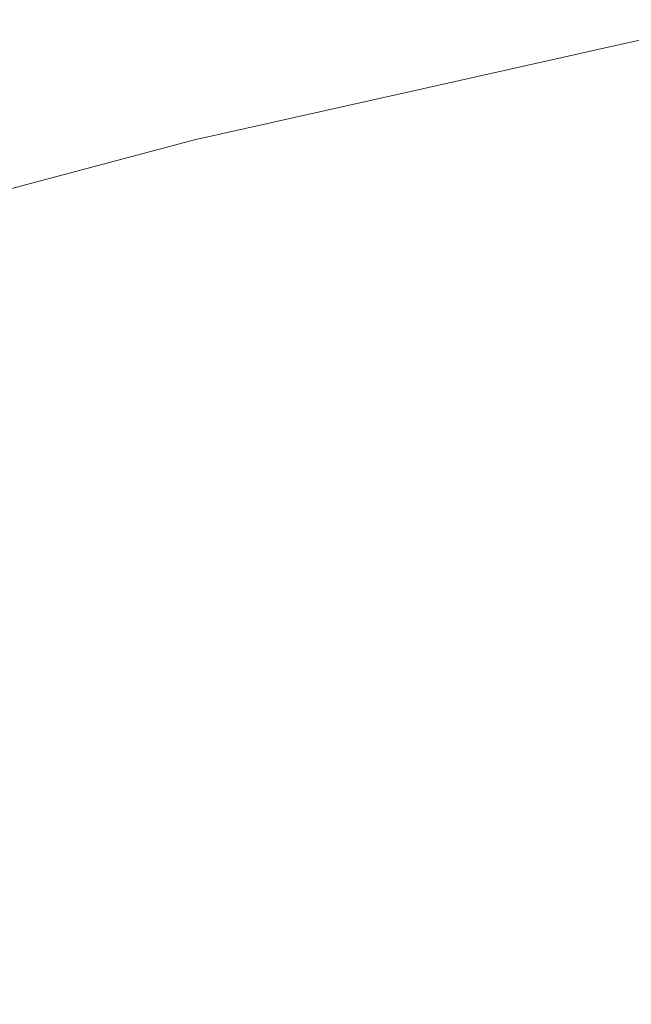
# Model space of a CAD drawing. Header units: centimetres. Extents: x -62 to 63, y 4 to 6.
# Tile 114 of 256: x -61.974 to -61.9559, y 5.9613 to 5.9904. Entities that reach past the tile are written whole.
import ezdxf

# ---------------------------------------------------------------- set-up
doc = ezdxf.new("R2010")
doc.units = ezdxf.units.CM
doc.header["$LTSCALE"] = 2.54
doc.layers.add('Lucido design-1', color=7, linetype='Continuous')

# ---------------------------------------------------------------- blocks, each defined once
blk = doc.blocks.new('Gruppo-4-1')
at = {"color": 7, "linetype": 'Continuous', "lineweight": 9}
for points, invisible_edges in [([(-61.952912, 5.990419, -2276.32217), (-61.9559, 5.98975, -2276.32217), (-61.95586, 5.989754, -2276.319046)], 10), ([(-61.9559, 5.98975, -2276.32217), (-61.952912, 5.990419, -2276.32217), (-61.952912, 5.990419, -2276.92217), (-61.9559, 5.98975, -2276.92217)], 10), ([(-61.95586, 5.989754, -2276.925294), (-61.9559, 5.98975, -2276.92217), (-61.952912, 5.990419, -2276.92217)], 9), ([(-61.9559, 5.98975, -2276.32217), (-61.962064, 5.98837, -2276.32217), (-61.962027, 5.988404, -2276.319046)], 10), ([(-61.9559, 5.98975, -2276.92217), (-61.962064, 5.98837, -2276.92217), (-61.962064, 5.98837, -2276.32217), (-61.9559, 5.98975, -2276.32217)], 10), ([(-61.962027, 5.988404, -2276.925294), (-61.962064, 5.98837, -2276.92217), (-61.9559, 5.98975, -2276.92217)], 9), ([(-61.95586, 5.989754, -2276.319046), (-61.962027, 5.988404, -2276.319046), (-61.961865, 5.988275, -2276.315926), (-61.955707, 5.989623, -2276.315926)], 15), ([(-61.962027, 5.988404, -2276.319046), (-61.95586, 5.989754, -2276.319046), (-61.9559, 5.98975, -2276.32217)], 11), ([(-61.9559, 5.98975, -2276.92217), (-61.95586, 5.989754, -2276.925294), (-61.962027, 5.988404, -2276.925294)], 11), ([(-61.955707, 5.989623, -2276.928414), (-61.961865, 5.988275, -2276.928414), (-61.962027, 5.988404, -2276.925294), (-61.95586, 5.989754, -2276.925294)], 15), ([(-61.955707, 5.989623, -2276.315926), (-61.961865, 5.988275, -2276.315926), (-61.961596, 5.98806, -2276.312816), (-61.955453, 5.989405, -2276.312816)], 15), ([(-61.955453, 5.989405, -2276.931524), (-61.961596, 5.98806, -2276.931524), (-61.961865, 5.988275, -2276.928414), (-61.955707, 5.989623, -2276.928414)], 15), ([(-61.955453, 5.989405, -2276.312816), (-61.961596, 5.98806, -2276.312816), (-61.96122, 5.987761, -2276.309719), (-61.955098, 5.989101, -2276.309719)], 15), ([(-61.955098, 5.989101, -2276.934621), (-61.96122, 5.987761, -2276.934621), (-61.961596, 5.98806, -2276.931524), (-61.955453, 5.989405, -2276.931524)], 15), ([(-61.955098, 5.989101, -2276.309719), (-61.96122, 5.987761, -2276.309719), (-61.960739, 5.987377, -2276.30664), (-61.954643, 5.988711, -2276.30664)], 15), ([(-61.954643, 5.988711, -2276.9377), (-61.960739, 5.987377, -2276.9377), (-61.96122, 5.987761, -2276.934621), (-61.955098, 5.989101, -2276.934621)], 15), ([(-61.954643, 5.988711, -2276.30664), (-61.960739, 5.987377, -2276.30664), (-61.960153, 5.98691, -2276.303583), (-61.954091, 5.988237, -2276.303583)], 15), ([(-61.954091, 5.988237, -2276.940757), (-61.960153, 5.98691, -2276.940757), (-61.960739, 5.987377, -2276.9377), (-61.954643, 5.988711, -2276.9377)], 15), ([(-61.962064, 5.98837, -2276.32217), (-61.968819, 5.986858, -2276.32217), (-61.968054, 5.986988, -2276.319046)], 10), ([(-61.962064, 5.98837, -2276.92217), (-61.968819, 5.986858, -2276.92217), (-61.968819, 5.986858, -2276.32217), (-61.962064, 5.98837, -2276.32217)], 10), ([(-61.968054, 5.986988, -2276.925294), (-61.968819, 5.986858, -2276.92217), (-61.962064, 5.98837, -2276.92217)], 9), ([(-61.967883, 5.986861, -2276.315926), (-61.961865, 5.988275, -2276.315926), (-61.962027, 5.988404, -2276.319046), (-61.968054, 5.986988, -2276.319046)], 15), ([(-61.968054, 5.986988, -2276.319046), (-61.962027, 5.988404, -2276.319046), (-61.962064, 5.98837, -2276.32217)], 11), ([(-61.962064, 5.98837, -2276.92217), (-61.962027, 5.988404, -2276.925294), (-61.968054, 5.986988, -2276.925294)], 11), ([(-61.968054, 5.986988, -2276.925294), (-61.962027, 5.988404, -2276.925294), (-61.961865, 5.988275, -2276.928414), (-61.967883, 5.986861, -2276.928414)], 15), ([(-61.967599, 5.98665, -2276.312816), (-61.961596, 5.98806, -2276.312816), (-61.961865, 5.988275, -2276.315926), (-61.967883, 5.986861, -2276.315926)], 15), ([(-61.967883, 5.986861, -2276.928414), (-61.961865, 5.988275, -2276.928414), (-61.961596, 5.98806, -2276.931524), (-61.967599, 5.98665, -2276.931524)], 15), ([(-61.967203, 5.986355, -2276.309719), (-61.96122, 5.987761, -2276.309719), (-61.961596, 5.98806, -2276.312816), (-61.967599, 5.98665, -2276.312816)], 15), ([(-61.967599, 5.98665, -2276.931524), (-61.961596, 5.98806, -2276.931524), (-61.96122, 5.987761, -2276.934621), (-61.967203, 5.986355, -2276.934621)], 15), ([(-61.954091, 5.988237, -2276.303583), (-61.960153, 5.98691, -2276.303583), (-61.959465, 5.986361, -2276.300554), (-61.953441, 5.98768, -2276.300554)], 15), ([(-61.953441, 5.98768, -2276.943786), (-61.959465, 5.986361, -2276.943786), (-61.960153, 5.98691, -2276.940757), (-61.954091, 5.988237, -2276.940757)], 15), ([(-61.966695, 5.985977, -2276.30664), (-61.960739, 5.987377, -2276.30664), (-61.96122, 5.987761, -2276.309719), (-61.967203, 5.986355, -2276.309719)], 15), ([(-61.967203, 5.986355, -2276.934621), (-61.96122, 5.987761, -2276.934621), (-61.960739, 5.987377, -2276.9377), (-61.966695, 5.985977, -2276.9377)], 15), ([(-61.953441, 5.98768, -2276.300554), (-61.959465, 5.986361, -2276.300554), (-61.958677, 5.985732, -2276.297555), (-61.952697, 5.987041, -2276.297555)], 15), ([(-61.952697, 5.987041, -2276.946785), (-61.958677, 5.985732, -2276.946785), (-61.959465, 5.986361, -2276.943786), (-61.953441, 5.98768, -2276.943786)], 15), ([(-61.966078, 5.985518, -2276.303583), (-61.960153, 5.98691, -2276.303583), (-61.960739, 5.987377, -2276.30664), (-61.966695, 5.985977, -2276.30664)], 15), ([(-61.966695, 5.985977, -2276.9377), (-61.960739, 5.987377, -2276.9377), (-61.960153, 5.98691, -2276.940757), (-61.966078, 5.985518, -2276.940757)], 15), ([(-61.968819, 5.986858, -2276.32217), (-61.973978, 5.985487, -2276.32217), (-61.973935, 5.98551, -2276.319046)], 10), ([(-61.973978, 5.985487, -2276.32217), (-61.968819, 5.986858, -2276.32217), (-61.968819, 5.986858, -2276.92217), (-61.973978, 5.985487, -2276.92217)], 10), ([(-61.973935, 5.98551, -2276.925294), (-61.973978, 5.985487, -2276.92217), (-61.968819, 5.986858, -2276.92217)], 9), ([(-61.973935, 5.98551, -2276.319046), (-61.968054, 5.986988, -2276.319046), (-61.968819, 5.986858, -2276.32217)], 11), ([(-61.968054, 5.986988, -2276.319046), (-61.973935, 5.98551, -2276.319046), (-61.973756, 5.985385, -2276.315926), (-61.967883, 5.986861, -2276.315926)], 15), ([(-61.968819, 5.986858, -2276.92217), (-61.968054, 5.986988, -2276.925294), (-61.973935, 5.98551, -2276.925294)], 11), ([(-61.967883, 5.986861, -2276.928414), (-61.973756, 5.985385, -2276.928414), (-61.973935, 5.98551, -2276.925294), (-61.968054, 5.986988, -2276.925294)], 15), ([(-61.967883, 5.986861, -2276.315926), (-61.973756, 5.985385, -2276.315926), (-61.973457, 5.985177, -2276.312816), (-61.967599, 5.98665, -2276.312816)], 15), ([(-61.967599, 5.98665, -2276.931524), (-61.973457, 5.985177, -2276.931524), (-61.973756, 5.985385, -2276.928414), (-61.967883, 5.986861, -2276.928414)], 15), ([(-61.965352, 5.984978, -2276.300554), (-61.959465, 5.986361, -2276.300554), (-61.960153, 5.98691, -2276.303583), (-61.966078, 5.985518, -2276.303583)], 15), ([(-61.966078, 5.985518, -2276.940757), (-61.960153, 5.98691, -2276.940757), (-61.959465, 5.986361, -2276.943786), (-61.965352, 5.984978, -2276.943786)], 15), ([(-61.952697, 5.987041, -2276.297555), (-61.958677, 5.985732, -2276.297555), (-61.95779, 5.985025, -2276.29459), (-61.951859, 5.986323, -2276.29459)], 15), ([(-61.951859, 5.986323, -2276.94975), (-61.95779, 5.985025, -2276.94975), (-61.958677, 5.985732, -2276.946785), (-61.952697, 5.987041, -2276.946785)], 15), ([(-61.967599, 5.98665, -2276.312816), (-61.973457, 5.985177, -2276.312816), (-61.973041, 5.984887, -2276.309719), (-61.967203, 5.986355, -2276.309719)], 15), ([(-61.967203, 5.986355, -2276.934621), (-61.973041, 5.984887, -2276.934621), (-61.973457, 5.985177, -2276.931524), (-61.967599, 5.98665, -2276.931524)], 15), ([(-61.967203, 5.986355, -2276.309719), (-61.973041, 5.984887, -2276.309719), (-61.972508, 5.984516, -2276.30664), (-61.966695, 5.985977, -2276.30664)], 15), ([(-61.966695, 5.985977, -2276.9377), (-61.972508, 5.984516, -2276.9377), (-61.973041, 5.984887, -2276.934621), (-61.967203, 5.986355, -2276.934621)], 15), ([(-61.964521, 5.984359, -2276.297555), (-61.958677, 5.985732, -2276.297555), (-61.959465, 5.986361, -2276.300554), (-61.965352, 5.984978, -2276.300554)], 15), ([(-61.965352, 5.984978, -2276.943786), (-61.959465, 5.986361, -2276.943786), (-61.958677, 5.985732, -2276.946785), (-61.964521, 5.984359, -2276.946785)], 15), ([(-61.951859, 5.986323, -2276.29459), (-61.95779, 5.985025, -2276.29459), (-61.956808, 5.984242, -2276.291665), (-61.950932, 5.985528, -2276.291665)], 15), ([(-61.950932, 5.985528, -2276.952675), (-61.956808, 5.984242, -2276.952675), (-61.95779, 5.985025, -2276.94975), (-61.951859, 5.986323, -2276.94975)], 15), ([(-61.966695, 5.985977, -2276.30664), (-61.972508, 5.984516, -2276.30664), (-61.971859, 5.984064, -2276.303583), (-61.966078, 5.985518, -2276.303583)], 15), ([(-61.966078, 5.985518, -2276.940757), (-61.971859, 5.984064, -2276.940757), (-61.972508, 5.984516, -2276.9377), (-61.966695, 5.985977, -2276.9377)], 15), ([(-61.963586, 5.983664, -2276.29459), (-61.95779, 5.985025, -2276.29459), (-61.958677, 5.985732, -2276.297555), (-61.964521, 5.984359, -2276.297555)], 15), ([(-61.964521, 5.984359, -2276.946785), (-61.958677, 5.985732, -2276.946785), (-61.95779, 5.985025, -2276.94975), (-61.963586, 5.983664, -2276.94975)], 15), ([(-61.979666, 5.983972, -2276.319046), (-61.973935, 5.98551, -2276.319046), (-61.973978, 5.985487, -2276.32217), (-61.979715, 5.983962, -2276.32217)], 11), ([(-61.979715, 5.983962, -2276.92217), (-61.973978, 5.985487, -2276.92217), (-61.973935, 5.98551, -2276.925294), (-61.979666, 5.983972, -2276.925294)], 14), ([(-61.979715, 5.983962, -2276.32217), (-61.973978, 5.985487, -2276.32217), (-61.973978, 5.985487, -2276.92217), (-61.979715, 5.983962, -2276.92217)], 10), ([(-61.979478, 5.983849, -2276.315926), (-61.973756, 5.985385, -2276.315926), (-61.973935, 5.98551, -2276.319046), (-61.979666, 5.983972, -2276.319046)], 15), ([(-61.979666, 5.983972, -2276.925294), (-61.973935, 5.98551, -2276.925294), (-61.973756, 5.985385, -2276.928414), (-61.979478, 5.983849, -2276.928414)], 15), ([(-61.979166, 5.983645, -2276.312816), (-61.973457, 5.985177, -2276.312816), (-61.973756, 5.985385, -2276.315926), (-61.979478, 5.983849, -2276.315926)], 15), ([(-61.979478, 5.983849, -2276.928414), (-61.973756, 5.985385, -2276.928414), (-61.973457, 5.985177, -2276.931524), (-61.979166, 5.983645, -2276.931524)], 15), ([(-61.966078, 5.985518, -2276.303583), (-61.971859, 5.984064, -2276.303583), (-61.971097, 5.983534, -2276.300554), (-61.965352, 5.984978, -2276.300554)], 15), ([(-61.965352, 5.984978, -2276.943786), (-61.971097, 5.983534, -2276.943786), (-61.971859, 5.984064, -2276.940757), (-61.966078, 5.985518, -2276.940757)], 15), ([(-61.950932, 5.985528, -2276.291665), (-61.956808, 5.984242, -2276.291665), (-61.955732, 5.983384, -2276.288781), (-61.949916, 5.984657, -2276.288781)], 15), ([(-61.949916, 5.984657, -2276.955559), (-61.955732, 5.983384, -2276.955559), (-61.956808, 5.984242, -2276.952675), (-61.950932, 5.985528, -2276.952675)], 15), ([(-61.978731, 5.983361, -2276.309719), (-61.973041, 5.984887, -2276.309719), (-61.973457, 5.985177, -2276.312816), (-61.979166, 5.983645, -2276.312816)], 15), ([(-61.979166, 5.983645, -2276.931524), (-61.973457, 5.985177, -2276.931524), (-61.973041, 5.984887, -2276.934621), (-61.978731, 5.983361, -2276.934621)], 15), ([(-61.978172, 5.982996, -2276.30664), (-61.972508, 5.984516, -2276.30664), (-61.973041, 5.984887, -2276.309719), (-61.978731, 5.983361, -2276.309719)], 15), ([(-61.978731, 5.983361, -2276.934621), (-61.973041, 5.984887, -2276.934621), (-61.972508, 5.984516, -2276.9377), (-61.978172, 5.982996, -2276.9377)], 15), ([(-61.965352, 5.984978, -2276.300554), (-61.971097, 5.983534, -2276.300554), (-61.970224, 5.982926, -2276.297555), (-61.964521, 5.984359, -2276.297555)], 15), ([(-61.964521, 5.984359, -2276.946785), (-61.970224, 5.982926, -2276.946785), (-61.971097, 5.983534, -2276.943786), (-61.965352, 5.984978, -2276.943786)], 15), ([(-61.96255, 5.982893, -2276.291665), (-61.956808, 5.984242, -2276.291665), (-61.95779, 5.985025, -2276.29459), (-61.963586, 5.983664, -2276.29459)], 15), ([(-61.963586, 5.983664, -2276.94975), (-61.95779, 5.985025, -2276.94975), (-61.956808, 5.984242, -2276.952675), (-61.96255, 5.982893, -2276.952675)], 15), ([(-61.977494, 5.982553, -2276.303583), (-61.971859, 5.984064, -2276.303583), (-61.972508, 5.984516, -2276.30664), (-61.978172, 5.982996, -2276.30664)], 15), ([(-61.978172, 5.982996, -2276.9377), (-61.972508, 5.984516, -2276.9377), (-61.971859, 5.984064, -2276.940757), (-61.977494, 5.982553, -2276.940757)], 15), ([(-61.964521, 5.984359, -2276.297555), (-61.970224, 5.982926, -2276.297555), (-61.969242, 5.982242, -2276.29459), (-61.963586, 5.983664, -2276.29459)], 15), ([(-61.963586, 5.983664, -2276.94975), (-61.969242, 5.982242, -2276.94975), (-61.970224, 5.982926, -2276.946785), (-61.964521, 5.984359, -2276.946785)], 15), ([(-61.961416, 5.982048, -2276.288781), (-61.955732, 5.983384, -2276.288781), (-61.956808, 5.984242, -2276.291665), (-61.96255, 5.982893, -2276.291665)], 15), ([(-61.96255, 5.982893, -2276.952675), (-61.956808, 5.984242, -2276.952675), (-61.955732, 5.983384, -2276.955559), (-61.961416, 5.982048, -2276.955559)], 15), ([(-61.976696, 5.982031, -2276.300554), (-61.971097, 5.983534, -2276.300554), (-61.971859, 5.984064, -2276.303583), (-61.977494, 5.982553, -2276.303583)], 15), ([(-61.977494, 5.982553, -2276.940757), (-61.971859, 5.984064, -2276.940757), (-61.971097, 5.983534, -2276.943786), (-61.976696, 5.982031, -2276.943786)], 15), ([(-61.963586, 5.983664, -2276.29459), (-61.969242, 5.982242, -2276.29459), (-61.968154, 5.981484, -2276.291665), (-61.96255, 5.982893, -2276.291665)], 15), ([(-61.96255, 5.982893, -2276.952675), (-61.968154, 5.981484, -2276.952675), (-61.969242, 5.982242, -2276.94975), (-61.963586, 5.983664, -2276.94975)], 15), ([(-61.975782, 5.981434, -2276.297555), (-61.970224, 5.982926, -2276.297555), (-61.971097, 5.983534, -2276.300554), (-61.976696, 5.982031, -2276.300554)], 15), ([(-61.976696, 5.982031, -2276.943786), (-61.971097, 5.983534, -2276.943786), (-61.970224, 5.982926, -2276.946785), (-61.975782, 5.981434, -2276.946785)], 15), ([(-61.960187, 5.981134, -2276.285944), (-61.954567, 5.982454, -2276.285944), (-61.955732, 5.983384, -2276.288781), (-61.961416, 5.982048, -2276.288781)], 15), ([(-61.961416, 5.982048, -2276.955559), (-61.955732, 5.983384, -2276.955559), (-61.954567, 5.982454, -2276.958396), (-61.960187, 5.981134, -2276.958396)], 15), ([(-61.974754, 5.980763, -2276.29459), (-61.969242, 5.982242, -2276.29459), (-61.970224, 5.982926, -2276.297555), (-61.975782, 5.981434, -2276.297555)], 15), ([(-61.975782, 5.981434, -2276.946785), (-61.970224, 5.982926, -2276.946785), (-61.969242, 5.982242, -2276.94975), (-61.974754, 5.980763, -2276.94975)], 15), ([(-61.96255, 5.982893, -2276.291665), (-61.968154, 5.981484, -2276.291665), (-61.966962, 5.980654, -2276.288781), (-61.961416, 5.982048, -2276.288781)], 15), ([(-61.961416, 5.982048, -2276.955559), (-61.966962, 5.980654, -2276.955559), (-61.968154, 5.981484, -2276.952675), (-61.96255, 5.982893, -2276.952675)], 15), ([(-61.958866, 5.98015, -2276.283155), (-61.953314, 5.981455, -2276.283155), (-61.954567, 5.982454, -2276.285944), (-61.960187, 5.981134, -2276.285944)], 15), ([(-61.960187, 5.981134, -2276.958396), (-61.954567, 5.982454, -2276.958396), (-61.953314, 5.981455, -2276.961185), (-61.958866, 5.98015, -2276.961185)], 15), ([(-61.973615, 5.980018, -2276.291665), (-61.968154, 5.981484, -2276.291665), (-61.969242, 5.982242, -2276.29459), (-61.974754, 5.980763, -2276.29459)], 15), ([(-61.974754, 5.980763, -2276.94975), (-61.969242, 5.982242, -2276.94975), (-61.968154, 5.981484, -2276.952675), (-61.973615, 5.980018, -2276.952675)], 15), ([(-61.961416, 5.982048, -2276.288781), (-61.966962, 5.980654, -2276.288781), (-61.965671, 5.979755, -2276.285944), (-61.960187, 5.981134, -2276.285944)], 15), ([(-61.960187, 5.981134, -2276.958396), (-61.965671, 5.979755, -2276.958396), (-61.966962, 5.980654, -2276.955559), (-61.961416, 5.982048, -2276.955559)], 15), ([(-61.972367, 5.979204, -2276.288781), (-61.966962, 5.980654, -2276.288781), (-61.968154, 5.981484, -2276.291665), (-61.973615, 5.980018, -2276.291665)], 15), ([(-61.973615, 5.980018, -2276.952675), (-61.968154, 5.981484, -2276.952675), (-61.966962, 5.980654, -2276.955559), (-61.972367, 5.979204, -2276.955559)], 15), ([(-61.957456, 5.979101, -2276.280418), (-61.951977, 5.980389, -2276.280418), (-61.953314, 5.981455, -2276.283155), (-61.958866, 5.98015, -2276.283155)], 15), ([(-61.958866, 5.98015, -2276.961185), (-61.953314, 5.981455, -2276.961185), (-61.951977, 5.980389, -2276.963922), (-61.957456, 5.979101, -2276.963922)], 15), ([(-61.960187, 5.981134, -2276.285944), (-61.965671, 5.979755, -2276.285944), (-61.964283, 5.978788, -2276.283155), (-61.958866, 5.98015, -2276.283155)], 15), ([(-61.958866, 5.98015, -2276.961185), (-61.964283, 5.978788, -2276.961185), (-61.965671, 5.979755, -2276.958396), (-61.960187, 5.981134, -2276.958396)], 15), ([(-61.974754, 5.980763, -2276.29459), (-61.980117, 5.97923, -2276.29459), (-61.978929, 5.9785, -2276.291665), (-61.973615, 5.980018, -2276.291665)], 15), ([(-61.973615, 5.980018, -2276.952675), (-61.978929, 5.9785, -2276.952675), (-61.980117, 5.97923, -2276.94975), (-61.974754, 5.980763, -2276.94975)], 15), ([(-61.971016, 5.978321, -2276.285944), (-61.965671, 5.979755, -2276.285944), (-61.966962, 5.980654, -2276.288781), (-61.972367, 5.979204, -2276.288781)], 15), ([(-61.972367, 5.979204, -2276.955559), (-61.966962, 5.980654, -2276.955559), (-61.965671, 5.979755, -2276.958396), (-61.971016, 5.978321, -2276.958396)], 15), ([(-61.958866, 5.98015, -2276.283155), (-61.964283, 5.978788, -2276.283155), (-61.962803, 5.977757, -2276.280418), (-61.957456, 5.979101, -2276.280418)], 15), ([(-61.957456, 5.979101, -2276.963922), (-61.962803, 5.977757, -2276.963922), (-61.964283, 5.978788, -2276.961185), (-61.958866, 5.98015, -2276.961185)], 15), ([(-61.955962, 5.977989, -2276.277736), (-61.95056, 5.979258, -2276.277736), (-61.951977, 5.980389, -2276.280418), (-61.957456, 5.979101, -2276.280418)], 15), ([(-61.957456, 5.979101, -2276.963922), (-61.951977, 5.980389, -2276.963922), (-61.95056, 5.979258, -2276.966604), (-61.955962, 5.977989, -2276.966604)], 15), ([(-61.973615, 5.980018, -2276.291665), (-61.978929, 5.9785, -2276.291665), (-61.977627, 5.977701, -2276.288781), (-61.972367, 5.979204, -2276.288781)], 15), ([(-61.972367, 5.979204, -2276.955559), (-61.977627, 5.977701, -2276.955559), (-61.978929, 5.9785, -2276.952675), (-61.973615, 5.980018, -2276.952675)], 15), ([(-61.969563, 5.977372, -2276.283155), (-61.964283, 5.978788, -2276.283155), (-61.965671, 5.979755, -2276.285944), (-61.971016, 5.978321, -2276.285944)], 15), ([(-61.971016, 5.978321, -2276.958396), (-61.965671, 5.979755, -2276.958396), (-61.964283, 5.978788, -2276.961185), (-61.969563, 5.977372, -2276.961185)], 15), ([(-61.954386, 5.976817, -2276.275111), (-61.949066, 5.978067, -2276.275111), (-61.95056, 5.979258, -2276.277736), (-61.955962, 5.977989, -2276.277736)], 15), ([(-61.955962, 5.977989, -2276.966604), (-61.95056, 5.979258, -2276.966604), (-61.949066, 5.978067, -2276.969229), (-61.954386, 5.976817, -2276.969229)], 15), ([(-61.972367, 5.979204, -2276.288781), (-61.977627, 5.977701, -2276.288781), (-61.976217, 5.976835, -2276.285944), (-61.971016, 5.978321, -2276.285944)], 15), ([(-61.971016, 5.978321, -2276.958396), (-61.976217, 5.976835, -2276.958396), (-61.977627, 5.977701, -2276.955559), (-61.972367, 5.979204, -2276.955559)], 15), ([(-61.957456, 5.979101, -2276.280418), (-61.962803, 5.977757, -2276.280418), (-61.961233, 5.976664, -2276.277736), (-61.955962, 5.977989, -2276.277736)], 15), ([(-61.955962, 5.977989, -2276.966604), (-61.961233, 5.976664, -2276.966604), (-61.962803, 5.977757, -2276.963922), (-61.957456, 5.979101, -2276.963922)], 15), ([(-61.968013, 5.976359, -2276.280418), (-61.962803, 5.977757, -2276.280418), (-61.964283, 5.978788, -2276.283155), (-61.969563, 5.977372, -2276.283155)], 15), ([(-61.969563, 5.977372, -2276.961185), (-61.964283, 5.978788, -2276.961185), (-61.962803, 5.977757, -2276.963922), (-61.968013, 5.976359, -2276.963922)], 15), ([(-61.971016, 5.978321, -2276.285944), (-61.976217, 5.976835, -2276.285944), (-61.974701, 5.975904, -2276.283155), (-61.969563, 5.977372, -2276.283155)], 15), ([(-61.969563, 5.977372, -2276.961185), (-61.974701, 5.975904, -2276.961185), (-61.976217, 5.976835, -2276.958396), (-61.971016, 5.978321, -2276.958396)], 15), ([(-61.955962, 5.977989, -2276.277736), (-61.961233, 5.976664, -2276.277736), (-61.959578, 5.975511, -2276.275111), (-61.954386, 5.976817, -2276.275111)], 15), ([(-61.954386, 5.976817, -2276.969229), (-61.959578, 5.975511, -2276.969229), (-61.961233, 5.976664, -2276.966604), (-61.955962, 5.977989, -2276.966604)], 15), ([(-61.96637, 5.975286, -2276.277736), (-61.961233, 5.976664, -2276.277736), (-61.962803, 5.977757, -2276.280418), (-61.968013, 5.976359, -2276.280418)], 15), ([(-61.968013, 5.976359, -2276.963922), (-61.962803, 5.977757, -2276.963922), (-61.961233, 5.976664, -2276.966604), (-61.96637, 5.975286, -2276.966604)], 15), ([(-61.969563, 5.977372, -2276.283155), (-61.974701, 5.975904, -2276.283155), (-61.973083, 5.97491, -2276.280418), (-61.968013, 5.976359, -2276.280418)], 15), ([(-61.968013, 5.976359, -2276.963922), (-61.973083, 5.97491, -2276.963922), (-61.974701, 5.975904, -2276.961185), (-61.969563, 5.977372, -2276.961185)], 15), ([(-61.964638, 5.974154, -2276.275111), (-61.959578, 5.975511, -2276.275111), (-61.961233, 5.976664, -2276.277736), (-61.96637, 5.975286, -2276.277736)], 15), ([(-61.96637, 5.975286, -2276.966604), (-61.961233, 5.976664, -2276.966604), (-61.959578, 5.975511, -2276.969229), (-61.964638, 5.974154, -2276.969229)], 15), ([(-61.954386, 5.976817, -2276.275111), (-61.959578, 5.975511, -2276.275111), (-61.957842, 5.974303, -2276.272546), (-61.952734, 5.975587, -2276.272546)], 15), ([(-61.952734, 5.975587, -2276.971794), (-61.957842, 5.974303, -2276.971794), (-61.959578, 5.975511, -2276.969229), (-61.954386, 5.976817, -2276.969229)], 15), ([(-61.968013, 5.976359, -2276.280418), (-61.973083, 5.97491, -2276.280418), (-61.971369, 5.973857, -2276.277736), (-61.96637, 5.975286, -2276.277736)], 15), ([(-61.96637, 5.975286, -2276.966604), (-61.971369, 5.973857, -2276.966604), (-61.973083, 5.97491, -2276.963922), (-61.968013, 5.976359, -2276.963922)], 15), ([(-61.978011, 5.973414, -2276.280418), (-61.973083, 5.97491, -2276.280418), (-61.974701, 5.975904, -2276.283155), (-61.979694, 5.974388, -2276.283155)], 15), ([(-61.979694, 5.974388, -2276.961185), (-61.974701, 5.975904, -2276.961185), (-61.973083, 5.97491, -2276.963922), (-61.978011, 5.973414, -2276.963922)], 15), ([(-61.96282, 5.972967, -2276.272546), (-61.957842, 5.974303, -2276.272546), (-61.959578, 5.975511, -2276.275111), (-61.964638, 5.974154, -2276.275111)], 15), ([(-61.964638, 5.974154, -2276.969229), (-61.959578, 5.975511, -2276.969229), (-61.957842, 5.974303, -2276.971794), (-61.96282, 5.972967, -2276.971794)], 15), ([(-61.952734, 5.975587, -2276.272546), (-61.957842, 5.974303, -2276.272546), (-61.956029, 5.97304, -2276.270043), (-61.951008, 5.974303, -2276.270043)], 15), ([(-61.951008, 5.974303, -2276.974297), (-61.956029, 5.97304, -2276.974297), (-61.957842, 5.974303, -2276.971794), (-61.952734, 5.975587, -2276.971794)], 15), ([(-61.96637, 5.975286, -2276.277736), (-61.971369, 5.973857, -2276.277736), (-61.969561, 5.972747, -2276.275111), (-61.964638, 5.974154, -2276.275111)], 15), ([(-61.964638, 5.974154, -2276.969229), (-61.969561, 5.972747, -2276.969229), (-61.971369, 5.973857, -2276.966604), (-61.96637, 5.975286, -2276.966604)], 15), ([(-61.976227, 5.972382, -2276.277736), (-61.971369, 5.973857, -2276.277736), (-61.973083, 5.97491, -2276.280418), (-61.978011, 5.973414, -2276.280418)], 15), ([(-61.978011, 5.973414, -2276.963922), (-61.973083, 5.97491, -2276.963922), (-61.971369, 5.973857, -2276.966604), (-61.976227, 5.972382, -2276.966604)], 15), ([(-61.960923, 5.971727, -2276.270043), (-61.956029, 5.97304, -2276.270043), (-61.957842, 5.974303, -2276.272546), (-61.96282, 5.972967, -2276.272546)], 15), ([(-61.96282, 5.972967, -2276.971794), (-61.957842, 5.974303, -2276.971794), (-61.956029, 5.97304, -2276.974297), (-61.960923, 5.971727, -2276.974297)], 15), ([(-61.951008, 5.974303, -2276.270043), (-61.956029, 5.97304, -2276.270043), (-61.954144, 5.971727, -2276.267604), (-61.949213, 5.972967, -2276.267604)], 15), ([(-61.949213, 5.972967, -2276.976736), (-61.954144, 5.971727, -2276.976736), (-61.956029, 5.97304, -2276.974297), (-61.951008, 5.974303, -2276.974297)], 15), ([(-61.964638, 5.974154, -2276.275111), (-61.969561, 5.972747, -2276.275111), (-61.967665, 5.971583, -2276.272546), (-61.96282, 5.972967, -2276.272546)], 15), ([(-61.96282, 5.972967, -2276.971794), (-61.967665, 5.971583, -2276.971794), (-61.969561, 5.972747, -2276.969229), (-61.964638, 5.974154, -2276.969229)], 15), ([(-61.974346, 5.971294, -2276.275111), (-61.969561, 5.972747, -2276.275111), (-61.971369, 5.973857, -2276.277736), (-61.976227, 5.972382, -2276.277736)], 15), ([(-61.976227, 5.972382, -2276.966604), (-61.971369, 5.973857, -2276.966604), (-61.969561, 5.972747, -2276.969229), (-61.974346, 5.971294, -2276.969229)], 15), ([(-61.96282, 5.972967, -2276.272546), (-61.967665, 5.971583, -2276.272546), (-61.965685, 5.970366, -2276.270043), (-61.960923, 5.971727, -2276.270043)], 15), ([(-61.960923, 5.971727, -2276.974297), (-61.965685, 5.970366, -2276.974297), (-61.967665, 5.971583, -2276.971794), (-61.96282, 5.972967, -2276.971794)], 15), ([(-61.958949, 5.970438, -2276.267604), (-61.954144, 5.971727, -2276.267604), (-61.956029, 5.97304, -2276.270043), (-61.960923, 5.971727, -2276.270043)], 15), ([(-61.960923, 5.971727, -2276.974297), (-61.956029, 5.97304, -2276.974297), (-61.954144, 5.971727, -2276.976736), (-61.958949, 5.970438, -2276.976736)], 15), ([(-61.972373, 5.970153, -2276.272546), (-61.967665, 5.971583, -2276.272546), (-61.969561, 5.972747, -2276.275111), (-61.974346, 5.971294, -2276.275111)], 15), ([(-61.974346, 5.971294, -2276.969229), (-61.969561, 5.972747, -2276.969229), (-61.967665, 5.971583, -2276.971794), (-61.972373, 5.970153, -2276.971794)], 15), ([(-61.960923, 5.971727, -2276.270043), (-61.965685, 5.970366, -2276.270043), (-61.963625, 5.969102, -2276.267604), (-61.958949, 5.970438, -2276.267604)], 15), ([(-61.958949, 5.970438, -2276.976736), (-61.963625, 5.969102, -2276.976736), (-61.965685, 5.970366, -2276.974297), (-61.960923, 5.971727, -2276.974297)], 15), ([(-61.956904, 5.969102, -2276.26523), (-61.95219, 5.970366, -2276.26523), (-61.954144, 5.971727, -2276.267604), (-61.958949, 5.970438, -2276.267604)], 15), ([(-61.958949, 5.970438, -2276.976736), (-61.954144, 5.971727, -2276.976736), (-61.95219, 5.970366, -2276.979109), (-61.956904, 5.969102, -2276.979109)], 15), ([(-61.970312, 5.968961, -2276.270043), (-61.965685, 5.970366, -2276.270043), (-61.967665, 5.971583, -2276.272546), (-61.972373, 5.970153, -2276.272546)], 15), ([(-61.972373, 5.970153, -2276.971794), (-61.967665, 5.971583, -2276.971794), (-61.965685, 5.970366, -2276.974297), (-61.970312, 5.968961, -2276.974297)], 15), ([(-61.974346, 5.971294, -2276.275111), (-61.978989, 5.969798, -2276.275111), (-61.976942, 5.968681, -2276.272546), (-61.972373, 5.970153, -2276.272546)], 15), ([(-61.972373, 5.970153, -2276.971794), (-61.976942, 5.968681, -2276.971794), (-61.978989, 5.969798, -2276.969229), (-61.974346, 5.971294, -2276.969229)], 15), ([(-61.968169, 5.967722, -2276.267604), (-61.963625, 5.969102, -2276.267604), (-61.965685, 5.970366, -2276.270043), (-61.970312, 5.968961, -2276.270043)], 15), ([(-61.970312, 5.968961, -2276.974297), (-61.965685, 5.970366, -2276.974297), (-61.963625, 5.969102, -2276.976736), (-61.968169, 5.967722, -2276.976736)], 15), ([(-61.958949, 5.970438, -2276.267604), (-61.963625, 5.969102, -2276.267604), (-61.961491, 5.967791, -2276.26523), (-61.956904, 5.969102, -2276.26523)], 15), ([(-61.956904, 5.969102, -2276.979109), (-61.961491, 5.967791, -2276.979109), (-61.963625, 5.969102, -2276.976736), (-61.958949, 5.970438, -2276.976736)], 15), ([(-61.954792, 5.967722, -2276.262924), (-61.950172, 5.968961, -2276.262924), (-61.95219, 5.970366, -2276.26523), (-61.956904, 5.969102, -2276.26523)], 15), ([(-61.956904, 5.969102, -2276.979109), (-61.95219, 5.970366, -2276.979109), (-61.950172, 5.968961, -2276.981416), (-61.954792, 5.967722, -2276.981416)], 15), ([(-61.972373, 5.970153, -2276.272546), (-61.976942, 5.968681, -2276.272546), (-61.974803, 5.967515, -2276.270043), (-61.970312, 5.968961, -2276.270043)], 15), ([(-61.970312, 5.968961, -2276.974297), (-61.974803, 5.967515, -2276.974297), (-61.976942, 5.968681, -2276.971794), (-61.972373, 5.970153, -2276.971794)], 15), ([(-61.965949, 5.966437, -2276.26523), (-61.961491, 5.967791, -2276.26523), (-61.963625, 5.969102, -2276.267604), (-61.968169, 5.967722, -2276.267604)], 15), ([(-61.968169, 5.967722, -2276.976736), (-61.963625, 5.969102, -2276.976736), (-61.961491, 5.967791, -2276.979109), (-61.965949, 5.966437, -2276.979109)], 15), ([(-61.956904, 5.969102, -2276.26523), (-61.961491, 5.967791, -2276.26523), (-61.959287, 5.966437, -2276.262924), (-61.954792, 5.967722, -2276.262924)], 15), ([(-61.954792, 5.967722, -2276.981416), (-61.959287, 5.966437, -2276.981416), (-61.961491, 5.967791, -2276.979109), (-61.956904, 5.969102, -2276.979109)], 15), ([(-61.970312, 5.968961, -2276.270043), (-61.974803, 5.967515, -2276.270043), (-61.972579, 5.966301, -2276.267604), (-61.968169, 5.967722, -2276.267604)], 15), ([(-61.968169, 5.967722, -2276.976736), (-61.972579, 5.966301, -2276.976736), (-61.974803, 5.967515, -2276.974297), (-61.970312, 5.968961, -2276.974297)], 15), ([(-61.968169, 5.967722, -2276.267604), (-61.972579, 5.966301, -2276.267604), (-61.970275, 5.965044, -2276.26523), (-61.965949, 5.966437, -2276.26523)], 15), ([(-61.965949, 5.966437, -2276.979109), (-61.970275, 5.965044, -2276.979109), (-61.972579, 5.966301, -2276.976736), (-61.968169, 5.967722, -2276.976736)], 15), ([(-61.963656, 5.965111, -2276.262924), (-61.959287, 5.966437, -2276.262924), (-61.961491, 5.967791, -2276.26523), (-61.965949, 5.966437, -2276.26523)], 15), ([(-61.965949, 5.966437, -2276.979109), (-61.961491, 5.967791, -2276.979109), (-61.959287, 5.966437, -2276.981416), (-61.963656, 5.965111, -2276.981416)], 15), ([(-61.954792, 5.967722, -2276.262924), (-61.959287, 5.966437, -2276.262924), (-61.957018, 5.965044, -2276.260685), (-61.952617, 5.966301, -2276.260685)], 15), ([(-61.952617, 5.966301, -2276.983655), (-61.957018, 5.965044, -2276.983655), (-61.959287, 5.966437, -2276.981416), (-61.954792, 5.967722, -2276.981416)], 15), ([(-61.976853, 5.964843, -2276.267604), (-61.972579, 5.966301, -2276.267604), (-61.974803, 5.967515, -2276.270043), (-61.979155, 5.966029, -2276.270043)], 15), ([(-61.979155, 5.966029, -2276.974297), (-61.974803, 5.967515, -2276.974297), (-61.972579, 5.966301, -2276.976736), (-61.976853, 5.964843, -2276.976736)], 15), ([(-61.965949, 5.966437, -2276.26523), (-61.970275, 5.965044, -2276.26523), (-61.967895, 5.963745, -2276.262924), (-61.963656, 5.965111, -2276.262924)], 15), ([(-61.963656, 5.965111, -2276.981416), (-61.967895, 5.963745, -2276.981416), (-61.970275, 5.965044, -2276.979109), (-61.965949, 5.966437, -2276.979109)], 15), ([(-61.961295, 5.963745, -2276.260685), (-61.957018, 5.965044, -2276.260685), (-61.959287, 5.966437, -2276.262924), (-61.963656, 5.965111, -2276.262924)], 15), ([(-61.963656, 5.965111, -2276.981416), (-61.959287, 5.966437, -2276.981416), (-61.957018, 5.965044, -2276.983655), (-61.961295, 5.963745, -2276.983655)], 15), ([(-61.974467, 5.963613, -2276.26523), (-61.970275, 5.965044, -2276.26523), (-61.972579, 5.966301, -2276.267604), (-61.976853, 5.964843, -2276.267604)], 15), ([(-61.976853, 5.964843, -2276.976736), (-61.972579, 5.966301, -2276.976736), (-61.970275, 5.965044, -2276.979109), (-61.974467, 5.963613, -2276.979109)], 15), ([(-61.952617, 5.966301, -2276.260685), (-61.957018, 5.965044, -2276.260685), (-61.954688, 5.963613, -2276.258516), (-61.950385, 5.964843, -2276.258516)], 15), ([(-61.950385, 5.964843, -2276.985824), (-61.954688, 5.963613, -2276.985824), (-61.957018, 5.965044, -2276.983655), (-61.952617, 5.966301, -2276.983655)], 15), ([(-61.972003, 5.962343, -2276.262924), (-61.967895, 5.963745, -2276.262924), (-61.970275, 5.965044, -2276.26523), (-61.974467, 5.963613, -2276.26523)], 15), ([(-61.974467, 5.963613, -2276.979109), (-61.970275, 5.965044, -2276.979109), (-61.967895, 5.963745, -2276.981416), (-61.972003, 5.962343, -2276.981416)], 15), ([(-61.963656, 5.965111, -2276.262924), (-61.967895, 5.963745, -2276.262924), (-61.965445, 5.962408, -2276.260685), (-61.961295, 5.963745, -2276.260685)], 15), ([(-61.961295, 5.963745, -2276.983655), (-61.965445, 5.962408, -2276.983655), (-61.967895, 5.963745, -2276.981416), (-61.963656, 5.965111, -2276.981416)], 15), ([(-61.958871, 5.962343, -2276.258516), (-61.954688, 5.963613, -2276.258516), (-61.957018, 5.965044, -2276.260685), (-61.961295, 5.963745, -2276.260685)], 15), ([(-61.961295, 5.963745, -2276.983655), (-61.957018, 5.965044, -2276.983655), (-61.954688, 5.963613, -2276.985824), (-61.958871, 5.962343, -2276.985824)], 15), ([(-61.974467, 5.963613, -2276.26523), (-61.978524, 5.962148, -2276.26523), (-61.975979, 5.960908, -2276.262924), (-61.972003, 5.962343, -2276.262924)], 15), ([(-61.972003, 5.962343, -2276.981416), (-61.975979, 5.960908, -2276.981416), (-61.978524, 5.962148, -2276.979109), (-61.974467, 5.963613, -2276.979109)], 15), ([(-61.969467, 5.961036, -2276.260685), (-61.965445, 5.962408, -2276.260685), (-61.967895, 5.963745, -2276.262924), (-61.972003, 5.962343, -2276.262924)], 15), ([(-61.972003, 5.962343, -2276.981416), (-61.967895, 5.963745, -2276.981416), (-61.965445, 5.962408, -2276.983655), (-61.969467, 5.961036, -2276.983655)], 15), ([(-61.961295, 5.963745, -2276.260685), (-61.965445, 5.962408, -2276.260685), (-61.962929, 5.961036, -2276.258516), (-61.958871, 5.962343, -2276.258516)], 15), ([(-61.958871, 5.962343, -2276.985824), (-61.962929, 5.961036, -2276.985824), (-61.965445, 5.962408, -2276.983655), (-61.961295, 5.963745, -2276.983655)], 15), ([(-61.956389, 5.960908, -2276.256417), (-61.952303, 5.962148, -2276.256417), (-61.954688, 5.963613, -2276.258516), (-61.958871, 5.962343, -2276.258516)], 15), ([(-61.958871, 5.962343, -2276.985824), (-61.954688, 5.963613, -2276.985824), (-61.952303, 5.962148, -2276.987923), (-61.956389, 5.960908, -2276.987923)], 15), ([(-61.972003, 5.962343, -2276.262924), (-61.975979, 5.960908, -2276.262924), (-61.973359, 5.959631, -2276.260685), (-61.969467, 5.961036, -2276.260685)], 15), ([(-61.969467, 5.961036, -2276.983655), (-61.973359, 5.959631, -2276.983655), (-61.975979, 5.960908, -2276.981416), (-61.972003, 5.962343, -2276.981416)], 15), ([(-61.966862, 5.959694, -2276.258516), (-61.962929, 5.961036, -2276.258516), (-61.965445, 5.962408, -2276.260685), (-61.969467, 5.961036, -2276.260685)], 15), ([(-61.969467, 5.961036, -2276.983655), (-61.965445, 5.962408, -2276.983655), (-61.962929, 5.961036, -2276.985824), (-61.966862, 5.959694, -2276.985824)], 15), ([(-61.958871, 5.962343, -2276.258516), (-61.962929, 5.961036, -2276.258516), (-61.960354, 5.959631, -2276.256417), (-61.956389, 5.960908, -2276.256417)], 15), ([(-61.956389, 5.960908, -2276.987923), (-61.960354, 5.959631, -2276.987923), (-61.962929, 5.961036, -2276.985824), (-61.958871, 5.962343, -2276.985824)], 15), ([(-61.953854, 5.959442, -2276.254388), (-61.949867, 5.960652, -2276.254388), (-61.952303, 5.962148, -2276.256417), (-61.956389, 5.960908, -2276.256417)], 15), ([(-61.956389, 5.960908, -2276.987923), (-61.952303, 5.962148, -2276.987923), (-61.949867, 5.960652, -2276.989952), (-61.953854, 5.959442, -2276.989952)], 15)]:
    blk.add_3dface(points, dxfattribs=dict(at, invisible_edges=invisible_edges))
blk = doc.blocks.new('Gruppo-5-1')
at = {"color": 7}
blk.add_blockref('Gruppo-4-1', (0, 0), dxfattribs=at)

msp = doc.modelspace()

# ---------------------------------------------------------------- block references
at = {"layer": 'Lucido design-1', "color": 7}
msp.add_blockref('Gruppo-5-1', (0, 0), dxfattribs=at)

doc.saveas('drawing.dxf')
